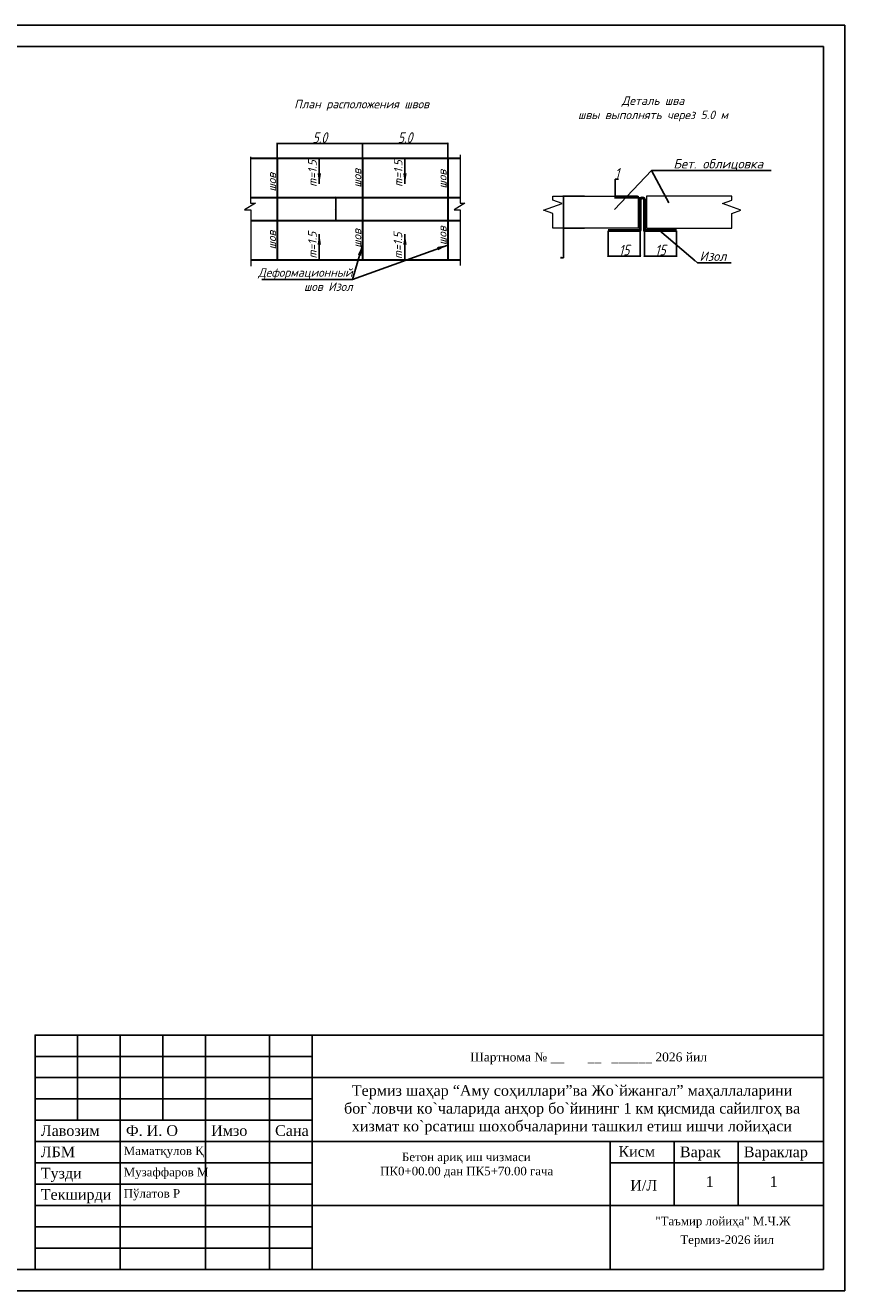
# Model space of a CAD drawing. Header units: millimetres. Extents: x 723 to 1143, y -200 to 100.
# Tile 2 of 2: x 950 to 1143, y -200 to 97. Entities that reach past the tile are written whole.
import ezdxf
from ezdxf import colors
from ezdxf.entities.mleader import LeaderData, LeaderLine
from ezdxf.enums import TextEntityAlignment as Align
from ezdxf.math import Vec2, Vec3

# ---------------------------------------------------------------- set-up
doc = ezdxf.new("R2010")
doc.units = ezdxf.units.MM
doc.linetypes.add('CONTI', pattern=[0])
doc.layers.add('Dimensions', color=1, linetype='Continuous', lineweight=5)
doc.layers.add('pr_title', color=7, linetype='Continuous', lineweight=13)
doc.layers.add('RAMKA', color=250, linetype='CONTI')
doc.styles.add('GOST-2.304_Type-B_italic', font='txt')
doc.styles.add('ISO 2', font='isocpeui.ttf', dxfattribs={"height": 2})
doc.styles.add('ISOCPEUR_01CC0', font='isocpeui.ttf', dxfattribs={"height": 0.2})
doc.styles.add('tiyms', font='times.ttf')
doc.styles.add('стиль1', font='times.ttf')
doc.dimstyles.new('flat', dxfattribs={"dimtxt": 0.25, "dimasz": 0.23, "dimexe": 0.23, "dimexo": 0.1, "dimgap": 0.15, "dimtad": 1, "dimtoh": 1, "dimzin": 0, "dimdsep": 46, "dimtxsty": 'Standard', "dimblk": 'OBLIQUE', "dimcen": 0.09, "dimadec": 0, "dimazin": 0, "dimtfac": 1, "dimtofl": 0, "dimtmove": 0, "dimatfit": 3, "dimfxl": 0.4, "dimtolj": 1, "dimtzin": 0, "dimarcsym": 0})
doc.dimstyles.new('ISO 1-200', dxfattribs={"dimtxt": 2, "dimasz": 2.5, "dimexe": 1.25, "dimexo": 0.625, "dimtad": 1, "dimdec": 0, "dimlfac": 20, "dimtxsty": 'ISO 2', "dimblk": 'OBLIQUE', "dimcen": 2.5, "dimclrd": 256, "dimclre": 256, "dimclrt": 256, "dimadec": 0, "dimazin": 0, "dimtfac": 1, "dimtdec": 0, "dimtmove": 0, "dimatfit": 3, "dimfxl": 1, "dimarcsym": 0})

# ---------------------------------------------------------------- blocks, each defined once
blk = doc.blocks.new('_Oblique')
at = {"color": 0, "linetype": 'ByBlock', "lineweight": -2}
blk.add_line((-0.5, -0.5), (0.5, 0.5), dxfattribs=at)
blk = doc.blocks.new('*D7')
at = {"layer": 'Defpoints', "color": 0, "lineweight": -2, "transparency": 16777216}
for p, q in [((1009.35, 65.75), (1009.35, 69.26)), ((1009.35, 69.11), (1029.35, 69.11)), ((1029.35, 65.75), (1029.35, 69.26))]:
    blk.add_line(p, q, dxfattribs=at)
at = {"layer": 'Defpoints', "color": 0, "transparency": 16777216}
for p in [(1029.35, 69.11), (1009.35, 65.65), (1029.35, 65.65)]:
    blk.add_point(p, dxfattribs=at)
at = {"layer": 'Defpoints', "color": 0, "lineweight": -2, "transparency": 16777216, "xscale": 0.2, "yscale": 0.2, "zscale": 0.2, "rotation": 180}
blk.add_blockref('_Oblique', (1009.35, 69.11), dxfattribs=at)
at = {"layer": 'Defpoints', "color": 0, "lineweight": -2, "transparency": 16777216, "xscale": 0.2, "yscale": 0.2, "zscale": 0.2}
blk.add_blockref('_Oblique', (1029.35, 69.11), dxfattribs=at)
at = {"layer": 'Defpoints', "color": 0, "transparency": 16777216, "insert": (1019.35, 70.51), "char_height": 2.5, "attachment_point": 5, "style": 'GOST-2.304_Type-B_italic'}
blk.add_mtext('\\A1;5.0', dxfattribs=at)
blk = doc.blocks.new('*D8')
at = {"layer": 'Defpoints', "color": 0, "lineweight": -2, "transparency": 16777216}
for p, q in [((1022.97, 56.45), (1022.92, 56.45)), ((1023.07, 51.05), (1023.07, 56.45)), ((1022.97, 51.05), (1022.92, 51.05))]:
    blk.add_line(p, q, dxfattribs=at)
at = {"layer": 'Defpoints', "color": 0, "transparency": 16777216}
for p in [(1023.07, 56.45), (1023.07, 56.45), (1023.07, 51.05)]:
    blk.add_point(p, dxfattribs=at)
at = {"layer": 'Defpoints', "color": 0, "lineweight": -2, "transparency": 16777216, "xscale": 0.2, "yscale": 0.2, "zscale": 0.2}
for p, rotation in [((1023.07, 56.45), 90), ((1023.07, 51.05), 270)]:
    blk.add_blockref('_Oblique', p, dxfattribs=dict(at, rotation=rotation))
at = {"layer": 'Defpoints', "color": 0, "transparency": 16777216, "insert": (1022.79, 53.75), "char_height": 0.25, "attachment_point": 5, "rotation": 90}
blk.add_mtext('\\A1;b', dxfattribs=at)
blk = doc.blocks.new('*D9')
at = {"layer": 'Defpoints', "color": 0, "lineweight": -2, "transparency": 16777216}
for p, q in [((1029.35, 65.75), (1029.35, 69.26)), ((1029.35, 69.11), (1049.35, 69.11)), ((1049.35, 65.75), (1049.35, 69.26))]:
    blk.add_line(p, q, dxfattribs=at)
at = {"layer": 'Defpoints', "color": 0, "transparency": 16777216}
for p in [(1049.35, 69.11), (1029.35, 65.65), (1049.35, 65.65)]:
    blk.add_point(p, dxfattribs=at)
at = {"layer": 'Defpoints', "color": 0, "lineweight": -2, "transparency": 16777216, "xscale": 0.2, "yscale": 0.2, "zscale": 0.2, "rotation": 180}
blk.add_blockref('_Oblique', (1029.35, 69.11), dxfattribs=at)
at = {"layer": 'Defpoints', "color": 0, "lineweight": -2, "transparency": 16777216, "xscale": 0.2, "yscale": 0.2, "zscale": 0.2}
blk.add_blockref('_Oblique', (1049.35, 69.11), dxfattribs=at)
at = {"layer": 'Defpoints', "color": 0, "transparency": 16777216, "insert": (1039.35, 70.51), "char_height": 2.5, "attachment_point": 5, "style": 'GOST-2.304_Type-B_italic'}
blk.add_mtext('\\A1;5.0', dxfattribs=at)
blk = doc.blocks.new('_None')
blk = doc.blocks.new('*D10')
at = {"layer": 'Defpoints', "color": 0, "lineweight": -2, "transparency": 16777216}
for p, q in [((1087.02, 48.6), (1087.02, 42.55)), ((1094.52, 48.57), (1094.52, 42.55)), ((1094.52, 42.7), (1087.02, 42.7))]:
    blk.add_line(p, q, dxfattribs=at)
at = {"layer": 'Defpoints', "color": 0, "transparency": 16777216}
for p in [(1087.02, 48.7), (1094.52, 48.67), (1087.02, 42.7)]:
    blk.add_point(p, dxfattribs=at)
at = {"layer": 'Defpoints', "color": 0, "lineweight": -2, "transparency": 16777216, "xscale": 0.2, "yscale": 0.2, "zscale": 0.2, "rotation": 180}
blk.add_blockref('_Oblique', (1087.02, 42.7), dxfattribs=at)
at = {"layer": 'Defpoints', "color": 0, "lineweight": -2, "transparency": 16777216, "xscale": 0.2, "yscale": 0.2, "zscale": 0.2}
blk.add_blockref('_Oblique', (1094.52, 42.7), dxfattribs=at)
at = {"layer": 'Defpoints', "color": 0, "transparency": 16777216, "insert": (1090.77, 44.1), "char_height": 2.5, "attachment_point": 5, "style": 'GOST-2.304_Type-B_italic'}
blk.add_mtext('\\A1;15', dxfattribs=at)
blk = doc.blocks.new('*D11')
at = {"layer": 'Defpoints', "color": 0, "lineweight": -2, "transparency": 16777216}
for p, q in [((1095.52, 48.6), (1095.52, 42.55)), ((1103.02, 48.6), (1103.02, 42.55)), ((1103.02, 42.7), (1095.52, 42.7))]:
    blk.add_line(p, q, dxfattribs=at)
at = {"layer": 'Defpoints', "color": 0, "transparency": 16777216}
for p in [(1095.52, 48.7), (1103.02, 48.7), (1095.52, 42.7)]:
    blk.add_point(p, dxfattribs=at)
at = {"layer": 'Defpoints', "color": 0, "lineweight": -2, "transparency": 16777216, "xscale": 0.2, "yscale": 0.2, "zscale": 0.2, "rotation": 180}
blk.add_blockref('_Oblique', (1095.52, 42.7), dxfattribs=at)
at = {"layer": 'Defpoints', "color": 0, "lineweight": -2, "transparency": 16777216, "xscale": 0.2, "yscale": 0.2, "zscale": 0.2}
blk.add_blockref('_Oblique', (1103.02, 42.7), dxfattribs=at)
at = {"layer": 'Defpoints', "color": 0, "transparency": 16777216, "insert": (1099.27, 44.1), "char_height": 2.5, "attachment_point": 5, "style": 'GOST-2.304_Type-B_italic'}
blk.add_mtext('\\A1;15', dxfattribs=at)
blk = doc.blocks.new('*D14')
at = {"layer": 'Defpoints', "color": 0, "lineweight": -2, "transparency": 16777216}
for p, q in [((1088.67, 56.74), (1088.67, 60.74)), ((1088.67, 60.74), (1089.41, 60.74)), ((1093.92, 56.74), (1088.52, 56.74)), ((1088.67, 56.37), (1088.67, 56.74)), ((1094.92, 56.37), (1088.52, 56.37))]:
    blk.add_line(p, q, dxfattribs=at)
at = {"layer": 'Defpoints', "color": 0, "transparency": 16777216}
for p in [(1094.02, 56.74), (1088.67, 56.37), (1095.02, 56.37)]:
    blk.add_point(p, dxfattribs=at)
at = {"layer": 'Defpoints', "color": 0, "lineweight": -2, "transparency": 16777216, "xscale": 0.2, "yscale": 0.2, "zscale": 0.2}
for p, rotation in [((1088.67, 56.74), 90), ((1088.67, 56.37), 270)]:
    blk.add_blockref('_Oblique', p, dxfattribs=dict(at, rotation=rotation))
at = {"layer": 'Defpoints', "color": 0, "transparency": 16777216, "insert": (1089.11, 62.14), "char_height": 2.5, "attachment_point": 5, "style": 'GOST-2.304_Type-B_italic'}
blk.add_mtext('\\A1;1', dxfattribs=at)
blk = doc.blocks.new('*D12')
at = {"layer": 'Defpoints', "color": 0, "lineweight": -2, "transparency": 16777216}
for p, q in [((1081.45, 56.74), (1076.4, 56.74)), ((1076.55, 56.74), (1076.55, 49.27)), ((1081.45, 49.27), (1076.4, 49.27)), ((1076.55, 49.27), (1076.55, 42.29)), ((1076.55, 42.29), (1075.83, 42.29))]:
    blk.add_line(p, q, dxfattribs=at)
at = {"layer": 'Defpoints', "color": 0, "transparency": 16777216}
for p in [(1076.55, 56.74), (1081.55, 56.74), (1081.55, 49.27)]:
    blk.add_point(p, dxfattribs=at)
at = {"layer": 'Defpoints', "color": 0, "lineweight": -2, "transparency": 16777216, "xscale": 0.2, "yscale": 0.2, "zscale": 0.2}
for p, rotation in [((1076.55, 56.74), 90), ((1076.55, 49.27), 270)]:
    blk.add_blockref('_Oblique', p, dxfattribs=dict(at, rotation=rotation))
at = {"layer": 'Defpoints', "color": 0, "transparency": 16777216, "insert": (1076.11, 42.54), "char_height": 0.2, "attachment_point": 5, "style": 'ISOCPEUR_01CC0'}
blk.add_mtext('\\A1;tбет', dxfattribs=at)

msp = doc.modelspace()

# ---------------------------------------------------------------- linework, layer by layer
at = {"linetype": 'Continuous'}
msp.add_lwpolyline([(722.51493, 96.86663), (722.51493, -200.13337), (1142.51493, -200.13337), (1142.51493, 96.86663), (722.51493, 96.86663)], dxfattribs=at)
msp.add_lwpolyline([(742.51493, 91.86663), (742.51493, -195.13337), (1137.51493, -195.13337), (1137.51493, 91.86663)], close=True, dxfattribs=at)
at = {"color": 1, "lineweight": 50}
msp.add_lwpolyline([(1087.0166, 48.67404), (1094.5166, 48.67404), (1094.5166, 56.0387, -0.662113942), (1095.5166, 56.03125), (1095.5166, 48.70314), (1103.0166, 48.70314)], format="xyb", dxfattribs=at)
msp.add_lwpolyline([(952.51493, -195.13337), (1137.51493, -195.13337), (1137.51493, -140.13337), (952.51493, -140.13337)], close=True)
at = {"linetype": 'ByBlock'}
msp.add_lwpolyline([(1017.51493, -150.13337), (1137.51493, -150.13337)], dxfattribs=at)
at = {"layer": 'Dimensions', "color": 0}
for p, q in [((1003.11133, 66.02943), (1003.11133, 55.10585)), ((1052.27012, 66.44514), (1052.27012, 55.10585)), ((1004.23388, 55.10585), (1001.70297, 53.57724)), ((1001.70297, 53.57724), (1003.13655, 53.57724)), ((1003.11133, 55.10585), (1004.23388, 55.10585)), ((1003.13655, 53.57724), (1003.13655, 40.31118)), ((1053.39268, 55.10585), (1050.86176, 53.57724)), ((1050.86176, 53.57724), (1052.29534, 53.57724)), ((1052.27012, 55.10585), (1053.39268, 55.10585)), ((1052.29534, 53.57724), (1052.29534, 40.49725))]:
    msp.add_line(p, q, dxfattribs=at)
at = {"layer": 'pr_title', "lineweight": 30}
for p, q in [((1003.11133, 65.64618), (1052.27012, 65.64618)), ((1003.11133, 56.44618), (1052.27012, 56.44618)), ((1003.13655, 51.04623), (1052.29534, 51.04623)), ((1003.13655, 41.84623), (1052.29534, 41.84623))]:
    msp.add_line(p, q, dxfattribs=at)
at = {"layer": 'pr_title', "color": 1, "lineweight": 30}
for p, q in [((1009.35291, 65.64618), (1009.35291, 41.84623)), ((1029.35291, 65.64618), (1029.35291, 41.84623)), ((1049.35291, 65.64618), (1049.35291, 41.84623))]:
    msp.add_line(p, q, dxfattribs=at)
at = {"layer": 'pr_title'}
for points in [[(1074.0166, 52.66372), (1071.85296, 53.45122), (1076.18024, 55.02622), (1074.0166, 55.81372), (1074.0166, 56.73872), (1094.0166, 56.73872), (1094.0166, 49.26747), (1074.0166, 49.26747)], [(1116.0166, 52.66372), (1118.18024, 53.45122), (1113.85296, 55.02622), (1116.0166, 55.81372), (1116.0166, 56.73872), (1096.0166, 56.73872), (1096.0166, 49.26747), (1116.0166, 49.26747)]]:
    msp.add_lwpolyline(points, close=True, dxfattribs=at)
at = {"layer": 'RAMKA'}
for p, q in [((962.51493, -160.13337), (962.51493, -140.13337)), ((972.51493, -195.13337), (972.51493, -140.13337)), ((982.51493, -160.13337), (982.51493, -140.13337)), ((992.51493, -195.13337), (992.51493, -140.13337)), ((1007.51493, -195.13337), (1007.51493, -140.13337)), ((1017.51493, -195.13337), (1017.51493, -140.13337)), ((952.51493, -145.13337), (1017.51493, -145.13337)), ((952.51493, -150.13337), (1017.51493, -150.13337)), ((952.51493, -155.13337), (1017.51493, -155.13337)), ((952.51493, -160.13337), (1017.51493, -160.13337)), ((1137.51493, -165.13337), (952.51117, -165.13337)), ((1137.51493, -165.13337), (1017.51493, -165.13337)), ((1087.51493, -195.13337), (1087.51493, -165.13337)), ((1102.51493, -180.13337), (1102.51493, -165.13337)), ((1117.51493, -180.13337), (1117.51493, -165.13337)), ((952.51493, -170.13337), (1017.51493, -170.13337)), ((1087.51493, -170.13337), (1137.51493, -170.13337)), ((1087.51493, -170.13337), (1137.51493, -170.13337)), ((1137.51493, -170.13337), (1087.51493, -170.13337)), ((1137.51493, -170.13337), (1087.51493, -170.13337)), ((952.51493, -175.13337), (1017.51493, -175.13337)), ((952.51493, -180.13337), (1137.51493, -180.13337)), ((952.51493, -185.13337), (1017.51493, -185.13337)), ((952.51493, -190.13337), (1017.51493, -190.13337))]:
    msp.add_line(p, q, dxfattribs=at)

# ---------------------------------------------------------------- texts
at = {"layer": 'Dimensions', "color": 0, "style": 'ISOCPEUR_01CC0'}
for s, p in [('m=1.5', (1017.59671, 62.09602)), ('m=1.5', (1037.73668, 62.09602)), ('шов', (1008.08211, 60.03981)), ('шов', (1028.08211, 60.98242)), ('шов', (1048.08211, 60.76489)), ('шов', (1008.08211, 46.4808)), ('m=1.5', (1017.59671, 45.27594)), ('шов', (1028.08211, 46.84334)), ('m=1.5', (1037.67651, 45.14745)), ('шов', (1048.08211, 47.49591))]:
    msp.add_text(s, height=2, rotation=90, dxfattribs=at).set_placement(p, align=Align.MIDDLE)
at = {"layer": 'pr_title', "char_height": 2, "attachment_point": 5, "style": 'ISO 2'}
for s, insert in [('План расположения швов', (1029.16582, 78.10511)), ('Деталь шва\\P{\\C256;швы выполнять через 5.0 м}', (1097.53178, 77.24196))]:
    msp.add_mtext(s, dxfattribs=dict(at, insert=insert))
at = {"layer": 'pr_title', "insert": (1027.05149, 37.18198), "char_height": 2, "width": 21.3295952, "attachment_point": 6, "style": 'ISOCPEUR_01CC0'}
msp.add_mtext('Деформационный \\Pшов {\\C7;Изол}', dxfattribs=at)
at = {"layer": 'RAMKA', "lineweight": 13, "style": 'стиль1'}
msp.add_text('Шартнома № __       __   ______ 2026 йил', height=2.1, rotation=359.9999315, dxfattribs=at).set_placement((1054.61715, -146.33181))
at = {"layer": 'RAMKA', "style": 'tiyms'}
for s, p in [('"Таъмир лойиҳа" М.Ч.Ж ', (1098.08281, -184.7958)), ('Термиз-2026 йил', (1103.941, -189.17105))]:
    msp.add_text(s, height=2, dxfattribs=at).set_placement(p)
at = {"layer": 'RAMKA', "color": 1, "attachment_point": 1, "style": 'tiyms'}
for s, insert, char_height, width in [('\\pi3.1155;{\\C256;Термиз шаҳар “Aму соҳиллари”ва Жо`йжангал” маҳаллаларини \\P\\pi1.3023;бог`ловчи ко`чаларида анҳор бо`йининг 1 км қисмида сайилгоҳ ва \\P\\pi3.1263;хизмат ко`рсатиш шохобчаларини ташкил етиш ишчи лойиҳаси}', (1023.72253, -151.89544), 2.5, 107.1142586), ('\\pi8.7945;{\\C256;Бетон ариқ иш чизмаси                                      \\P\\pi3.677;ПК0+00.00 дан ПК5+70.00 гача}', (1029.82539, -167.72593), 2, 46.9992432)]:
    msp.add_mtext(s, dxfattribs=dict(at, insert=insert, char_height=char_height, width=width))
at = {"layer": 'RAMKA', "attachment_point": 1, "style": 'tiyms'}
for s, insert, char_height, width in [('{\\fTimes New Roman|b0|i0|c204|p18;Лавозим}', (953.84256, -161.29417), 2.5, 20), ('{\\fTimes New Roman|b0|i0|c204|p18;Лавозим}', (953.84256, -161.29417), 2.5, 20), ('{\\fTimes New Roman|b0|i0|c204|p18;Ф. И. О}', (973.84256, -161.29417), 2.5, 20), ('{\\fTimes New Roman|b0|i0|c204|p18;Ф. И. О}', (973.84256, -161.29417), 2.5, 20), ('{\\fTimes New Roman|b0|i0|c204|p18;Имзо}', (993.84256, -161.29417), 2.5, 20), ('{\\fTimes New Roman|b0|i0|c204|p18;Имзо}', (993.84256, -161.29417), 2.5, 20), ('{\\fTimes New Roman|b0|i0|c204|p18;Сана}', (1008.84256, -161.29417), 2.5, 20), ('{\\fTimes New Roman|b0|i0|c204|p18;Сана}', (1008.84256, -161.29417), 2.5, 20), ('{\\fTimes New Roman|b0|i0|c204|p18;ЛБМ}', (953.84256, -166.29417), 2.5, 20), ('Маматқулов Қ', (973.32738, -166.29417), 2, 24.3462233), ('{\\fTimes New Roman|b0|i0|c204|p18;Кисм}', (1089.41681, -166.19668), 2.5, 20), ('{\\fTimes New Roman|b0|i0|c204|p18;Варак}', (1103.84256, -166.29417), 2.5, 20), ('{\\fTimes New Roman|b0|i0|c204|p18;Вараклар}', (1118.84256, -166.29417), 2.5, 20), ('Тузди', (953.84256, -171.29417), 2.5, 20), ('Музаффаров М', (973.32738, -171.29417), 2, 24.3462233), ('{\\fTimes New Roman|b0|i0|c204|p18;И/Л}', (1092.18886, -174.15393), 2.5, 20), ('1', (1109.90334, -173.2782), 2.5, 20), ('1', (1124.90334, -173.2782), 2.5, 20), ('{\\fTimes New Roman|b0|i0|c204|p18;Текширди}', (953.84256, -176.29417), 2.5, 20), ('Пўлатов Р', (973.32738, -176.29417), 2, 24.3462233)]:
    msp.add_mtext(s, dxfattribs=dict(at, insert=insert, char_height=char_height, width=width))

# ---------------------------------------------------------------- dimensions: what is measured, and where the dimension line sits
at = {"layer": 'Defpoints'}
for base, p1, p2, picture, middle in [((1029.35291, 69.1113), (1009.35291, 65.64618), (1029.35291, 65.64618), '*D7', (1019.35291, 70.5113)), ((1049.35291, 69.1113), (1029.35291, 65.64618), (1049.35291, 65.64618), '*D9', (1039.35291, 70.5113))]:
    dim = msp.add_linear_dim(base=base, p1=p1, p2=p2, text='5.0', dimstyle='flat', override={"dimtxt": 2.5, "dimasz": 0.2, "dimexe": 0.15, "dimtxsty": 'GOST-2.304_Type-B_italic'}, dxfattribs=at)
    dim.commit()
    dim.dimension.update_dxf_attribs({"geometry": picture, "text_midpoint": middle})
for base, p1, p2, text, override, picture, middle in [((1088.6669, 56.36603), (1094.0166, 56.73872), (1095.01906, 56.36603), '1', {"dimtxt": 2.5, "dimasz": 0.2, "dimexe": 0.15, "dimtxsty": 'GOST-2.304_Type-B_italic'}, '*D14', (1089.11452, 60.73872)), ((1023.0695, 56.44618), (1023.0695, 51.04623), (1023.0695, 56.44618), 'b', {"dimasz": 0.2, "dimexe": 0.15}, '*D8', (1023.0695, 53.7462)), ((1076.54551, 56.73872), (1081.54715, 49.26747), (1081.54715, 56.73872), 'tбет', {"dimtxt": 2, "dimasz": 0.2, "dimexe": 0.15, "dimtxsty": 'ISOCPEUR_01CC0'}, '*D12', (1076.11385, 42.2931))]:
    dim = msp.add_linear_dim(base=base, p1=p1, p2=p2, angle=90, text=text, dimstyle='flat', override=override, dxfattribs=at)
    dim.commit()
    dim.dimension.update_dxf_attribs({"geometry": picture, "text_midpoint": middle, "dimtype": 160})
dim = msp.add_linear_dim(base=(1087.0166, 42.70192), p1=(1094.5166, 48.67404), p2=(1087.0166, 48.70314), text='15', dimstyle='flat', override={"dimtxt": 2.5, "dimasz": 0.2, "dimexe": 0.15, "dimtxsty": 'GOST-2.304_Type-B_italic'}, dxfattribs=at)
dim.commit()
dim.dimension.update_dxf_attribs({"geometry": '*D10', "text_midpoint": (1090.7666, 42.70192), "dimtype": 160})

# ---------------------------------------------------------------- leaders
at = {"layer": 'pr_title'}
for points, override in [([(1019.22107, 59.64618), (1019.22107, 65.64618)], {"dimtxsty": 'Standard'}), ([(1039.32214, 59.64618), (1039.32214, 65.64618)], {"dimasz": 2.5, "dimtxsty": 'Standard'}), ([(1019.22107, 47.84623), (1019.22107, 41.84623)], {"dimtxsty": 'Standard'}), ([(1039.32214, 47.84623), (1039.32214, 41.84623)], {"dimtxsty": 'Standard'}), ([(1029.35291, 45.29887), (1027.05149, 37.18198), (1005.72189, 37.18198)], {"dimtxsty": 'Standard'}), ([(1049.35291, 45.29887), (1027.05149, 37.18198), (1005.72189, 37.18198)], {"dimtxsty": 'Standard'})]:
    msp.add_leader(points, dimstyle='ISO 1-200', override=override, dxfattribs=at)

# ---------------------------------------------------------------- next in the draw order: leaders
ml = msp.add_multileader_mtext('Standard', dxfattribs=at)
ml.set_content('Бет. облицовка', color=256, style='ISOCPEUR_01CC0')
ml.set_leader_properties()
ml.set_arrow_properties(name='NONE')
ml.build(insert=Vec2(0, 0))
ml.multileader.update_dxf_attribs({"text_left_attachment_type": 6, "text_right_attachment_type": 6, "dogleg_length": 0.0001, "arrow_head_size": 2})
ctx = ml.context
ctx.base_point, ctx.char_height, ctx.arrow_head_size, ctx.landing_gap_size, ctx.plane_origin = Vec3(1101.80567, 62.82367), 2.2, 2, 0.5, Vec3(1075.41343, 55.30204)
ctx.left_attachment, ctx.right_attachment = 6, 6
notes = []
notes.append((ctx, [(0, (1, 1, 0), (1097.19374, 62.82367), (1, 0), 4.61193, [(0, [(1101.25702, 55.19121)], 0, [])])]))
ctx.mtext.insert, ctx.mtext.flow_direction = Vec3(1102.30567, 65.46367), 5
ctx.mtext.has_bg_fill, ctx.mtext.bg_color, ctx.mtext.bg_scale_factor, ctx.mtext.bg_transparency, ctx.mtext.use_window_bg_color = 1, -1023410167, 1.5, 0, 1
ml = msp.add_multileader_mtext('Standard', dxfattribs=at)
ml.set_content('{\\C7;Изол}', color=256, style='ISOCPEUR_01CC0')
ml.set_leader_properties()
ml.set_arrow_properties(name='NONE')
ml.build(insert=Vec2(0, 0))
ml.multileader.update_dxf_attribs({"text_left_attachment_type": 6, "text_right_attachment_type": 6, "dogleg_length": 0.0001, "arrow_head_size": 2})
ctx = ml.context
ctx.base_point, ctx.char_height, ctx.arrow_head_size, ctx.landing_gap_size, ctx.plane_origin = Vec3(1107.95089, 41.12778), 2.2, 2, 0.5, Vec3(1042.87228, 63.59593)
ctx.left_attachment, ctx.right_attachment = 6, 6
notes.append((ctx, [(0, (1, 1, 0), (1107.95039, 41.12778), (1, 0), 0.0005, [(0, [(1099.07957, 48.70314)], 0, [])])]))
ctx.mtext.insert, ctx.mtext.flow_direction = Vec3(1108.45089, 43.76778), 5
ctx.mtext.has_bg_fill, ctx.mtext.bg_color, ctx.mtext.bg_scale_factor, ctx.mtext.bg_transparency, ctx.mtext.use_window_bg_color = 1, -1023410167, 1.5, 0, 1
for ctx, leaders in notes:
    for number, flags, end, landing, length, lines in leaders:
        leader = LeaderData()
        leader.index, (leader.has_last_leader_line, leader.has_dogleg_vector, leader.attachment_direction) = number, flags
        leader.last_leader_point, leader.dogleg_vector, leader.dogleg_length = Vec3(end), Vec3(landing), length
        for number, points, colour, breaks in lines:
            line = LeaderLine()
            line.index, line.vertices, line.color, line.breaks = number, Vec3.list(points), colors.encode_raw_color(colour), breaks
            leader.lines.append(line)
        ctx.leaders.append(leader)

# ---------------------------------------------------------------- next in the draw order: linework, layer by layer
msp.add_lwpolyline([(1097.19374, 62.82367), (1088.4747, 53.67279)], dxfattribs=at)

# ---------------------------------------------------------------- next in the draw order: dimensions: what is measured, and where the dimension line sits
at = {"layer": 'Defpoints'}
dim = msp.add_linear_dim(base=(1095.5166, 42.70192), p1=(1103.0166, 48.70314), p2=(1095.5166, 48.70314), text='15', dimstyle='flat', override={"dimtxt": 2.5, "dimasz": 0.2, "dimexe": 0.15, "dimtxsty": 'GOST-2.304_Type-B_italic'}, dxfattribs=at)
dim.commit()
dim.dimension.update_dxf_attribs({"geometry": '*D11', "text_midpoint": (1099.2666, 42.70192), "dimtype": 160})

doc.saveas('drawing.dxf')
